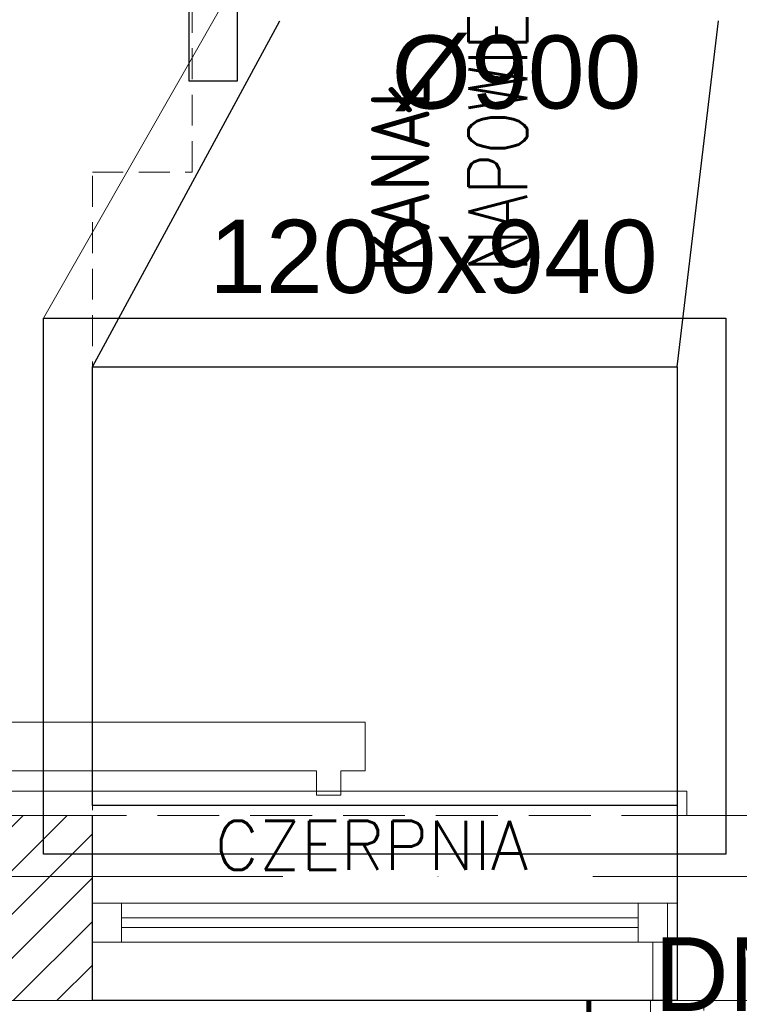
# Model space of a CAD drawing. Header units: millimetres. Extents: x -82287 to 177822, y -399756 to 0.
# Tile 139 of 228: x 51889 to 52036, y -195573 to -195371. Entities that reach past the tile are written whole.
import ezdxf
from ezdxf.enums import TextEntityAlignment as Align
from ezdxf.lldxf.tags import DXFTag

# ---------------------------------------------------------------- set-up
doc = ezdxf.new("R2010")
doc.units = ezdxf.units.MM
doc.header["$MEASUREMENT"] = 0
for name, pattern in [('SUŁOSZOWA - PB 21 03$0$2_3', [1, 0.5, -0.5]), ('SUŁOSZOWA - PB 21 03$0$CACHE', [9.525, 6.35, -3.175]), ('SUŁOSZOWA - PB 21 03$0$DASHDOT', [25.4, 12.7, -6.35, 0, -6.35]), ('SUŁOSZOWA - PB 21 03$0$HIDDEN', [9.525, 6.35, -3.175])]:
    doc.linetypes.add(name, pattern=pattern)
for name, color, linetype, lineweight in [('FL_WENTYLACJA', 7, 'Continuous', 50), ('IS_Zasilanie', 1, 'SOLID', 40), ('SUŁOSZOWA - PB 21 03$0$!! 0_ Istn-okna', 251, 'Continuous', 0), ('SUŁOSZOWA - PB 21 03$0$!! 0_ Istn-sciany', 251, 'Continuous', 0), ('SUŁOSZOWA - PB 21 03$0$!! 0_ Istn-widok', 251, 'Continuous', 0), ('SUŁOSZOWA - PB 21 03$0$!! 0_ Opis', 251, 'Continuous', 0), ('SUŁOSZOWA - PB 21 03$0$!! 0_Istn-cienka', 251, 'Continuous', 0), ('SUŁOSZOWA - PB 21 03$0$!! 0_Istn-grzejniki', 251, 'Continuous', 0), ('SUŁOSZOWA - PB 21 03$0$!! 0_Opis_pom', 251, 'Continuous', 0), ('SUŁOSZOWA - PB 21 03$0$!! 0_Osie', 251, 'SUŁOSZOWA - PB 21 03$0$DASHDOT', 0), ('SUŁOSZOWA - PB 21 03$0$!! 1  WYDZIELENIE PPOŻ', 251, 'Continuous', 0), ('SUŁOSZOWA - PB 21 03$0$!! 1_hatch projektowane ściany', 251, 'Continuous', 0), ('SUŁOSZOWA - PB 21 03$0$!! 1_OPIS POM NOWE', 251, 'Continuous', 0), ('SUŁOSZOWA - PB 21 03$0$!! 1_PROJ przerywana', 251, 'SUŁOSZOWA - PB 21 03$0$CACHE', 0), ('SUŁOSZOWA - PB 21 03$0$!! 1_PROJ Sciany', 251, 'Continuous', 0), ('SUŁOSZOWA - PB 21 03$0$0-osie-liniA', 251, 'SUŁOSZOWA - PB 21 03$0$DASHDOT', 0)]:
    doc.layers.add(name, color=color, linetype=linetype, lineweight=lineweight)
doc.layers.add('FL_XREF', color=252, linetype='Continuous')
doc.layers.add('IS_Opisy_działek_Therm', color=7, linetype='SOLID')
doc.styles.get("Standard").update_dxf_attribs({"font": 'arial.ttf'})
doc.styles.add('SUŁOSZOWA - PB 21 03$0$ARIAL', font='tahoma.ttf')
doc.styles.add('SUŁOSZOWA - PB 21 03$0$SIMPLEX', font='simplex.shx', dxfattribs={"width": 0.77})
doc.styles.add('SUŁOSZOWA - PB 21 03$0$TXT', font='simplex.shx')
tags = doc.linetypes.add('SOLID', pattern=[10, 10, 0]).pattern_tags.tags
tags[6:7] = [DXFTag(74, 4), DXFTag(75, 0), DXFTag(340, '0'), DXFTag(46, 0.0), DXFTag(50, 0.0), DXFTag(44, 0.0), DXFTag(45, 0.0)]
tags[4:5] = [DXFTag(74, 4), DXFTag(75, 0), DXFTag(340, '0'), DXFTag(46, 0.0), DXFTag(50, 0.0), DXFTag(44, 0.0), DXFTag(45, 0.0)]

# ---------------------------------------------------------------- blocks, each defined once
blk = doc.blocks.new('SUŁOSZOWA - PB 21 03$0$BLOK OSI')
at = {"layer": 'SUŁOSZOWA - PB 21 03$0$0-osie-liniA', "ltscale": 5}
for points in [[(48639.33, -195663.09), (55424.28, -195663.09)], [(51574.26, -195797.61), (51654.71, -195797.61), (51841.22, -195688.59)]]:
    blk.add_lwpolyline(points, dxfattribs=at)
blk = doc.blocks.new('SUŁOSZOWA - PB 21 03')
at = {"layer": 'SUŁOSZOWA - PB 21 03$0$!! 1_hatch projektowane ściany'}
h = blk.add_hatch(dxfattribs=at)
h.set_pattern_fill('ANSI31', color=256, scale=2)
h.set_pattern_definition([(45, (0, 0), (-4.49012806, 4.49012806), [])])
h.paths.add_polyline_path([(51721.21802, -195587.5883), (51841.21802, -195587.5883), (51841.21802, -195625.5883), (51726.21802, -195625.5883), (51726.21802, -195613.5883), (51721.21802, -195613.5883)])
at = {"layer": 'SUŁOSZOWA - PB 21 03$0$!! 0_ Istn-okna'}
for points in [[(51841.21802, -195605.5883), (51961.21802, -195605.5883)], [(51847.21802, -195608.5883), (51953.21802, -195608.5883)], [(51847.21802, -195610.5883), (51953.21802, -195610.5883)], [(51841.21802, -195613.5883), (51961.21802, -195613.5883)]]:
    blk.add_lwpolyline(points, dxfattribs=at)
for points in [[(51841.21802, -195613.5883), (51847.21802, -195613.5883), (51847.21802, -195605.5883), (51841.21802, -195605.5883)], [(51953.21802, -195613.5883), (51959.21802, -195613.5883), (51959.21802, -195605.5883), (51953.21802, -195605.5883)]]:
    blk.add_lwpolyline(points, close=True, dxfattribs=at)
at = {"layer": 'SUŁOSZOWA - PB 21 03$0$!! 0_ Istn-sciany'}
for points in [[(51961.21802, -195587.5883), (51979.71142, -195587.5883)], [(51961.21802, -195587.5883), (51961.21802, -195613.5883)], [(51956.21802, -195613.5883), (51961.21802, -195613.5883)], [(51956.21802, -195613.5883), (51956.21802, -195625.5883)], [(51956.21802, -195625.5883), (51966.71142, -195625.5883)]]:
    blk.add_lwpolyline(points, dxfattribs=at)
at = {"layer": 'SUŁOSZOWA - PB 21 03$0$!! 0_ Istn-widok'}
for points in [[(51719.21802, -195582.5883), (51963.21802, -195582.5883)], [(51963.21802, -195587.5883), (51963.21802, -195582.5883)], [(51966.71142, -195625.5883), (51976.71142, -195625.5883)], [(51966.71142, -195627.5883), (51966.71142, -195625.5883)]]:
    blk.add_lwpolyline(points, dxfattribs=at)
at = {"layer": 'SUŁOSZOWA - PB 21 03$0$!! 0_Istn-cienka', "linetype": 'SUŁOSZOWA - PB 21 03$0$HIDDEN', "ltscale": 2}
for points in [[(51721.21802, -195587.5883), (51961.21802, -195587.5883)], [(51956.21802, -195625.5883), (51726.21802, -195625.5883)]]:
    blk.add_lwpolyline(points, dxfattribs=at)
at = {"layer": 'SUŁOSZOWA - PB 21 03$0$!! 0_Istn-grzejniki'}
blk.add_lwpolyline([(51782.21802, -195583.42942), (51782.21802, -195578.42942), (51777.21802, -195578.42942), (51777.21802, -195568.42942), (51897.21802, -195568.42942), (51897.21802, -195578.42942), (51892.21802, -195578.42942), (51892.21802, -195583.42942), (51887.21802, -195583.42942), (51887.21802, -195578.42942), (51787.21802, -195578.42942), (51787.21802, -195583.42942)], close=True, dxfattribs=at)
at = {"layer": 'SUŁOSZOWA - PB 21 03$0$!! 1  WYDZIELENIE PPOŻ', "color": 20, "linetype": 'SUŁOSZOWA - PB 21 03$0$2_3', "ltscale": 10, "true_color": 0xf65c09, "const_width": 1}
blk.add_lwpolyline([(51943.09244, -195625.5883), (51943.09244, -195825.5883)], dxfattribs=at)
at = {"layer": 'SUŁOSZOWA - PB 21 03$0$!! 1  WYDZIELENIE PPOŻ'}
blk.add_lwpolyline([(51955.71142, -195625.5883), (51955.71142, -195825.5883)], dxfattribs=at)
at = {"layer": 'SUŁOSZOWA - PB 21 03$0$!! 1_PROJ przerywana'}
blk.add_lwpolyline([(51841.21802, -195605.5883), (51841.21802, -195455.5883), (51861.71142, -195455.5883), (51861.71142, -195096.98953)], dxfattribs=at)
at = {"layer": 'SUŁOSZOWA - PB 21 03$0$!! 1_PROJ Sciany'}
blk.add_lwpolyline([(51721.21802, -195587.5883), (51841.21802, -195587.5883), (51841.21802, -195625.5883), (51726.21802, -195625.5883), (51726.21802, -195613.5883), (51721.21802, -195613.5883)], close=True, dxfattribs=at)
at = {"layer": 'SUŁOSZOWA - PB 21 03$0$!! 0_Osie'}
blk.add_blockref('SUŁOSZOWA - PB 21 03$0$BLOK OSI', (0, 63), dxfattribs=at)
at = {"layer": 'SUŁOSZOWA - PB 21 03$0$!! 0_ Opis', "insert": (51898.40905, -195476.04743), "char_height": 12, "attachment_point": 1, "rotation": 90, "style": 'SUŁOSZOWA - PB 21 03$0$SIMPLEX'}
blk.add_mtext_dynamic_manual_height_columns('KANAŁ NAPOWIETRZAJACY', width=46.7031119, gutter_width=75, heights=[0], dxfattribs=at)
at = {"layer": 'SUŁOSZOWA - PB 21 03$0$!! 0_Istn-grzejniki', "insert": (51866.39561, -195588.7167), "char_height": 10, "attachment_point": 1, "style": 'SUŁOSZOWA - PB 21 03$0$TXT'}
blk.add_mtext_dynamic_manual_height_columns('CZERPNIA', width=46.7031119, gutter_width=75, heights=[0], dxfattribs=at)
at = {"layer": 'SUŁOSZOWA - PB 21 03$0$!! 0_Opis_pom', "ltscale": 0.7, "style": 'SUŁOSZOWA - PB 21 03$0$ARIAL'}
for tag, p in [('B0,19', (52679.2094, -194257.55204)), ('B2,14', (73874.0461, -194402.0887)), ('B2,12', (73342.49259, -194413.89249)), ('B1,21', (60405.50261, -194427.18207)), ('B2,11', (73069.01144, -194438.89383)), ('B2,16', (75195.07765, -194441.83446)), ('A1,16', (59129.54925, -194448.08429)), ('B1,19', (59914.81903, -194448.15658)), ('B1/17', (59524.53699, -194450.37428)), ('1,23', (61575.22173, -194450.37428)), ('1,22', (60947.33929, -194456.1144)), ('B0,15', (51514.15008, -194461.8073)), ('A1,1', (58808.06672, -194460.94161)), ('B2,19.1', (76701.67035, -194466.03695)), ('B3,7', (87459.81312, -194465.07097)), ('B3,3', (88235.73906, -194465.79732)), ('B2,17', (75506.7465, -194471.3759)), ('B1,18', (59715.51745, -194473.87108)), ('B0,18', (52071.43815, -194478.40179)), ('B3,8', (90006.66539, -194478.47972)), ('B3,6', (86826.65132, -194483.15512)), ('B2,15', (74566.38885, -194487.81114)), ('B1,20', (60198.53687, -194490.17374)), ('B2,10', (72728.63362, -194489.37283)), ('B2,13', (73649.91716, -194500.01242)), ('A0,6', (49094.40602, -194505.72387)), ('A2,5', (72452.45009, -194505.90583)), ('A1,6', (58565.96262, -194514.50753)), ('B1,1', (61908.24378, -194515.48656)), ('A0,4', (49692.81919, -194517.93289)), ('B0,22', (54187.56644, -194519.04308)), ('A0,3', (49906.53818, -194524.03766)), ('B0,20', (53125.45224, -194527.8835)), ('A0,5', (49399.71914, -194533.19455)), ('B0,21', (53847.26622, -194535.08002)), ('B1,3', (62229.35503, -194604.49851)), ('B2,18', (75922.43604, -194612.23635)), ('B2,19', (77152.69039, -194617.53776)), ('A3,4', (85509.27934, -194642.47136)), ('B0,24B', (54824.42896, -194684.26784)), ('B1,4', (63476.45184, -194691.11207)), ('B0,16', (51457.40872, -194704.43091)), ('B0,13', (50367.63944, -194706.5583)), ('B0,17', (51897.58569, -194706.77195)), ('A2,4', (71695.75649, -194707.44268)), ('A1,5', (58149.22649, -194724.80163)), ('A2.1', (72371.45884, -194731.56251)), ('B0,23', (54542.05776, -194742.93939)), ('A1,2', (58744.42262, -194746.622)), ('B1,2D', (60756.29674, -194750.92727)), ('A1,15', (59129.54925, -194780.73348)), ('A3.1', (86079.08704, -194786.62422)), ('B0,14', (50962.60809, -194789.06568)), ('B1,4', (63483.03852, -194791.04365)), ('A0,2', (49295.91259, -194810.95246)), ('B2.7', (74548.27897, -194836.12781)), ('B3,2', (89035.72921, -194837.99287)), ('B1,2B', (62374.83512, -194841.86715)), ('B0,7', (52851.95551, -194845.56115)), ('B1,2A', (61803.35407, -194869.27513)), ('B0,8', (51561.38742, -194890.27848)), ('A3.2', (86016.50296, -195004.88875)), ('A1,3', (58810.05243, -195008.83917)), ('A0,1', (49914.27925, -195025.82804)), ('A0,10', (49695.87246, -195042.9259)), ('B0,17', (51225.06492, -195049.74007)), ('B2.2', (74976.1855, -195068.47988)), ('B0,6', (52110.41055, -195069.39267)), ('B1,8', (61403.63433, -195071.25189)), ('A2.2', (72371.45884, -195070.78713)), ('A0,7', (49042.50308, -195082.6056)), ('B3,11', (88623.94853, -195099.23575)), ('B3,4', (87612.56208, -195132.78192)), ('B3,5', (86839.47632, -195174.05241)), ('B0,12', (50313.60595, -195207.52936)), ('B0,11', (50726.178, -195219.06638)), ('B3,10', (89778.42161, -195220.68871)), ('B1,6', (63686.26823, -195231.3997)), ('B0,24A', (54359.17011, -195245.97867)), ('A1,4', (58093.66276, -195250.96213)), ('B0,10', (51476.34179, -195259.44699)), ('B3,9', (90479.74099, -195260.18621)), ('A0,11', (49643.96951, -195271.84772)), ('B1,14', (59332.54805, -195280.73534)), ('B2,21', (75970.16114, -195290.81005)), ('B0,9', (51798.4912, -195291.17482)), ('A0,8', (49042.50308, -195293.21363)), ('B1,13', (60186.62513, -195314.46953)), ('B1,5', (63419.22943, -195317.21026)), ('A2.3', (71832.37045, -195318.78232)), ('B2,9', (73175.51251, -195317.21162)), ('B2,4', (74493.5947, -195318.7733)), ('A3,3', (85569.83931, -195318.78232)), ('B0,3', (52068.59538, -195319.60465)), ('B1,10', (60892.94126, -195319.45825)), ('B2,3', (74674.2815, -195319.28036)), ('B3,1', (88723.65615, -195329.98594)), ('B2,8', (73894.209, -195338.18956)), ('B1,9', (61058.12383, -195344.48743)), ('B2,20', (77211.021, -195343.82367)), ('B2.1', (75304.74121, -195348.36327)), ('B0,2', (52227.2348, -195357.98297)), ('B1,2C', (61827.40698, -195369.02625)), ('B1,7', (62134.52151, -195372.05069)), ('B0,1', (53061.17304, -195403.85659)), ('A0,9', (49001.50444, -195413.15723)), ('A0,12', (49689.76592, -195485.50737)), ('B0,4', (52224.78303, -195500.96352)), ('B2,5', (74686.48999, -195507.24036)), ('B1,11', (61050.00078, -195512.89565)), ('B1,12', (60864.00751, -195544.00738)), ('B2,6', (74499.29165, -195549.55175)), ('B0,5', (52066.14362, -195556.83806)), ('C2,2', (74812.78942, -195865.8959)), ('C1,3', (61091.58871, -195973.27844)), ('C0,2A', (52278.30875, -196050.48297)), ('C0,1', (52808.36775, -196132.34208)), ('C1,2', (61690.27405, -196439.72387)), ('C1,1', (62060.59754, -196465.28533)), ('C3,1', (88979.71614, -196545.67785)), ('C0,2B', (53028.88223, -196668.8019)), ('C1,4', (61008.68123, -196686.32122)), ('C2,1', (75334.65984, -196786.2197)), ('C2,3', (74834.65119, -196933.26657)), ('C1,5', (61062.7252, -196991.42453)), ('C1,10', (62127.38542, -196998.81344)), ('C1,9', (62147.33751, -197289.53424)), ('C1,6', (61131.41824, -197329.69535)), ('C0,3', (52181.98562, -197341.92176)), ('D1,1', (73931.12245, -197584.03121)), ('C0,4', (52345.96562, -197596.60561)), ('D0,18', (60296.49264, -197617.95269)), ('C2,4', (75243.70451, -197663.89)), ('D0,7', (59141.53804, -197722.84718)), ('C1,7', (61222.2575, -197737.18052)), ('D0,17', (60701.16801, -197741.44864)), ('D1,4', (73157.19908, -197744.29721)), ('D0,3', (59562.25866, -197751.14316)), ('D1,6', (72757.78643, -197751.22612)), ('D0,6', (58741.71849, -197802.61699)), ('D0,10', (58357.73602, -197820.93991)), ('D,09', (59195.67196, -197881.51243)), ('C0,5', (52269.72696, -197902.4362)), ('C0,6', (52872.93793, -197917.07354)), ('D0,2', (59943.06082, -197917.06725)), ('D1,3', (73475.28953, -197924.29875)), ('D0,16', (60721.3534, -197935.2949)), ('D0,8', (59058.9008, -197963.64925)), ('D0,5', (59448.52586, -197969.8061)), ('C2,5', (74555.08284, -197988.7886)), ('D1,5', (73291.61607, -197999.29956)), ('D0,4', (59655.02693, -198042.2589)), ('D0,15', (60692.12223, -198127.4643)), ('D0,1', (59931.33074, -198173.12806)), ('D1,2', (73578.07819, -198172.30068)), ('D0,11', (58161.27105, -198211.45823)), ('D0,12', (58250.99458, -198537.17631)), ('D0,13', (58250.99458, -198764.99605)), ('D1,7', (71854.87376, -198786.88467)), ('D0,14', (59130.08589, -198795.3373)), ('D1,8', (71715.35366, -199212.44512))]:
    blk.add_attdef(tag, text='', height=11.968, dxfattribs=at).set_placement(p, align=Align.MIDDLE_CENTER)
at = {"layer": 'SUŁOSZOWA - PB 21 03$0$!! 1_OPIS POM NOWE', "style": 'SUŁOSZOWA - PB 21 03$0$ARIAL'}
for tag, p in [('C1.7A', (61271.6179, -197538.30303)), ('C2.5B', (74970.66097, -197546.70728)), ('C2,5C', (74903.71123, -197659.13664)), ('C2.4', (75374.07862, -197726.11453)), ('D1,2B', (74322.25834, -197791.43247)), ('C1.7C', (61260.26049, -197811.38428)), ('C1.8B', (61588.27341, -197817.62151)), ('C1.8A', (61884.42005, -197818.94854)), ('C1.7B', (61322.12354, -197933.89849)), ('C2,5A', (74943.41937, -197993.49482)), ('E1.2', (62164.78326, -198139.98688)), ('E1.5E', (62692.10372, -198153.27854)), ('D1,2C', (73419.9359, -198156.57844)), ('E3.1', (88990.58975, -198158.87886)), ('E2.9', (75361.45041, -198161.88904)), ('E2.7', (76022.45692, -198162.26272)), ('D1,2A', (74280.17915, -198172.30068)), ('E1.5D', (62993.60773, -198185.416)), ('E1.1', (61330.46191, -198191.9806)), ('E1.5C', (63016.9343, -198246.3437)), ('E1.5B', (63264.15117, -198307.8661)), ('E3.2', (88781.41347, -198385.24275)), ('E1.6', (61022.6264, -198421.00827)), ('E2.2', (74782.75417, -198427.85813)), ('E2.8', (75757.29014, -198437.09188)), ('E2.6', (76531.8031, -198444.40756)), ('E3.4', (89392.22607, -198450.03942)), ('E1.5A', (63049.47589, -198456.39852)), ('E1.5G', (62892.39981, -198586.12622)), ('E1.5F', (62736.15118, -198589.14592)), ('E1,4', (61888.25021, -198652.6996)), ('E2.1', (75803.99631, -198697.05773)), ('E1.5L', (63297.7633, -198733.65678)), ('E1.3', (61058.5992, -198806.28147)), ('E1.5H', (62893.53005, -198830.01758)), ('E2,3', (74778.52304, -198843.9541)), ('E3.3', (89150.95684, -198867.32581)), ('E1.5K', (63266.15427, -198904.67789)), ('E1.5I', (62723.74907, -199005.87002)), ('E2.4', (75135.87669, -199083.20857)), ('E2.5', (76615.04061, -199164.91143)), ('E1.5J', (63204.25187, -199215.697))]:
    blk.add_attdef(tag, text='', height=11.968, dxfattribs=at).set_placement(p, align=Align.MIDDLE_CENTER)
blk = doc.blocks.new('wentylacja_1')
at = {"layer": 'FL_WENTYLACJA', "lineweight": 30}
for p, q in [((51903.49988, -195442.66514), (51941.99328, -195371.69056)), ((52023.49988, -195442.66514), (52031.99328, -195371.69056)), ((52023.49988, -195532.66514), (52023.49988, -195572.69056)), ((51903.49988, -195572.69056), (51903.49988, -195534.69056)), ((52023.49988, -195572.69056), (51903.49988, -195572.69056))]:
    blk.add_line(p, q, dxfattribs=at)
at = {"layer": 'FL_WENTYLACJA', "lineweight": 0}
blk.add_lwpolyline([(51893.49988, -195432.66514), (51931.47568, -195365.95), (51931.47568, -195044.09178), (51931.47568, -195044.09178)], dxfattribs=at)
at = {"layer": 'FL_WENTYLACJA', "color": 6, "lineweight": 30}
blk.add_lwpolyline([(51933.29999, -195263.97692), (51923.29999, -195263.97692), (51923.29999, -195383.97692), (51933.29999, -195383.97692)], close=True, dxfattribs=at)
at = {"layer": 'FL_WENTYLACJA', "lineweight": 30}
for points in [[(51893.49988, -195432.66514), (52033.49988, -195432.66514), (52033.49988, -195542.66514), (51893.49988, -195542.66514)], [(51903.49988, -195442.66514), (52023.49988, -195442.66514), (52023.49988, -195532.66514), (51903.49988, -195532.66514)]]:
    blk.add_lwpolyline(points, close=True, dxfattribs=at)
at = {"layer": 'FL_WENTYLACJA', "lineweight": 0, "char_height": 15, "width": 35.699764, "attachment_point": 1}
for s, insert in [('%%c900', (51964.89943, -195374.6597)), ('1200x940', (51927.45231, -195412.48498))]:
    blk.add_mtext(s, dxfattribs=dict(at, insert=insert))
blk = doc.blocks.new('ogrzewanie_1')
at = {"layer": 'IS_Opisy_działek_Therm', "insert": (52016.39, -149877.3), "char_height": 15.12, "attachment_point": 9}
blk.add_mtext('\\fArial|b0|i0;DN 32', dxfattribs=at)

msp = doc.modelspace()

# ---------------------------------------------------------------- block references
at = {"layer": 'FL_WENTYLACJA'}
msp.add_blockref('wentylacja_1', (0, 0), dxfattribs=at)
at = {"layer": 'FL_XREF'}
msp.add_blockref('SUŁOSZOWA - PB 21 03', (62.28, 52.9), dxfattribs=at)
at = {"layer": 'IS_Zasilanie'}
msp.add_blockref('ogrzewanie_1', (62.28, -45697.72), dxfattribs=at)

doc.saveas('drawing.dxf')
